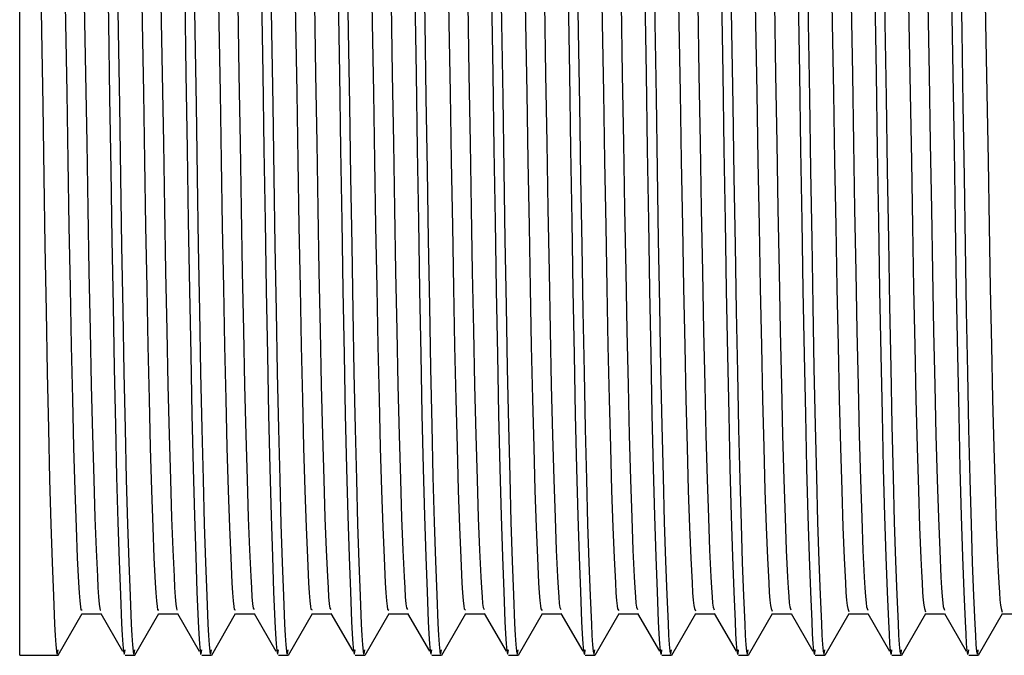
# Model space of a CAD drawing. Header units: millimetres. Extents: x 262469 to 275208, y -32539 to 9411.
# Tile 256 of 256: x 269073.01 to 269077.2, y -13385.32 to -13382.61. Entities that reach past the tile are written whole.
import ezdxf

# ---------------------------------------------------------------- set-up
doc = ezdxf.new("R2010")
doc.units = ezdxf.units.MM
doc.header["$LTSCALE"] = 100
doc.layers.add('$ IE_TELETECHNIKA', color=5, linetype='Continuous', lineweight=30)

msp = doc.modelspace()

# ---------------------------------------------------------------- linework, layer by layer
at = {"layer": '$ IE_TELETECHNIKA', "color": 7, "linetype": 'Continuous'}
for p, q in [((269073.0116, -13385.3158), (269073.0116, -13378.6198)), ((269073.1761, -13385.3148), (269073.2782, -13385.138)), ((269073.2718, -13385.1207), (269073.277, -13385.1217)), ((269073.277, -13385.1391), (269073.358, -13385.1391)), ((269073.3574, -13385.1379), (269073.4499, -13385.2983)), ((269073.5027, -13385.3148), (269073.6048, -13385.138)), ((269073.6036, -13385.1391), (269073.6846, -13385.1391)), ((269073.6839, -13385.1379), (269073.7765, -13385.2983)), ((269073.8293, -13385.3148), (269073.9314, -13385.138)), ((269073.9301, -13385.1391), (269074.0111, -13385.1391)), ((269074.0105, -13385.1379), (269074.1031, -13385.2983)), ((269074.1558, -13385.3148), (269074.258, -13385.138)), ((269074.2567, -13385.1391), (269074.3377, -13385.1391)), ((269074.3371, -13385.1379), (269074.4297, -13385.2983)), ((269074.4824, -13385.3148), (269074.5845, -13385.138)), ((269074.5833, -13385.1391), (269074.6643, -13385.1391)), ((269074.6636, -13385.1379), (269074.7562, -13385.2983)), ((269074.809, -13385.3148), (269074.9111, -13385.138)), ((269074.9098, -13385.1391), (269074.9909, -13385.1391)), ((269074.9902, -13385.1379), (269075.0828, -13385.2983)), ((269075.1355, -13385.3148), (269075.2376, -13385.138)), ((269075.2364, -13385.1391), (269075.3174, -13385.1391)), ((269075.3168, -13385.1379), (269075.4094, -13385.2983)), ((269075.4621, -13385.3148), (269075.5642, -13385.138)), ((269075.563, -13385.1391), (269075.644, -13385.1391)), ((269075.6433, -13385.1379), (269075.736, -13385.2983)), ((269075.7887, -13385.3148), (269075.8908, -13385.138)), ((269075.8896, -13385.1391), (269075.9706, -13385.1391)), ((269075.9699, -13385.1379), (269076.0625, -13385.2983)), ((269076.1152, -13385.3148), (269076.2173, -13385.138)), ((269076.2161, -13385.1391), (269076.2972, -13385.1391)), ((269076.2965, -13385.1379), (269076.3891, -13385.2983)), ((269076.4418, -13385.3148), (269076.5439, -13385.138)), ((269076.5427, -13385.1391), (269076.6237, -13385.1391)), ((269076.6231, -13385.1379), (269076.7157, -13385.2983)), ((269076.7684, -13385.3148), (269076.8705, -13385.138)), ((269076.8693, -13385.1391), (269076.9503, -13385.1391)), ((269076.9496, -13385.1379), (269077.0422, -13385.2983)), ((269077.095, -13385.3148), (269077.1971, -13385.138)), ((269077.1958, -13385.1391), (269077.2769, -13385.1391)), ((269073.0116, -13385.3158), (269073.175, -13385.3158)), ((269073.4608, -13385.3158), (269073.5016, -13385.3158)), ((269073.7873, -13385.3158), (269073.8282, -13385.3158)), ((269074.1139, -13385.3158), (269074.1547, -13385.3158)), ((269074.4405, -13385.3158), (269074.4813, -13385.3158)), ((269074.7671, -13385.3158), (269074.8079, -13385.3158)), ((269075.0936, -13385.3158), (269075.1344, -13385.3158)), ((269075.4202, -13385.3158), (269075.461, -13385.3158)), ((269075.7468, -13385.3158), (269075.7876, -13385.3158)), ((269076.0733, -13385.3158), (269076.1141, -13385.3158)), ((269076.3999, -13385.3158), (269076.4407, -13385.3158)), ((269076.7265, -13385.3158), (269076.7673, -13385.3158)), ((269077.0531, -13385.3158), (269077.0939, -13385.3158))]:
    msp.add_line(p, q, dxfattribs=at)
for points in [[(269073.379, -13381.9675), (269073.3897, -13382.6208), (269073.3948, -13382.9394), (269073.3997, -13383.2484), (269073.4046, -13383.5453), (269073.4094, -13383.8274), (269073.4143, -13384.0922), (269073.4194, -13384.3361), (269073.4246, -13384.5556), (269073.4299, -13384.7482), (269073.4352, -13384.9149), (269073.4406, -13385.0584), (269073.4458, -13385.18), (269073.4484, -13385.2298), (269073.4509, -13385.2697), (269073.4534, -13385.2975), (269073.4559, -13385.3111), (269073.4583, -13385.3086), (269073.4608, -13385.2925)], [(269074.7262, -13381.9675), (269074.7368, -13382.6208), (269074.7419, -13382.9394), (269074.7468, -13383.2484), (269074.7517, -13383.5453), (269074.7565, -13383.8274), (269074.7614, -13384.0922), (269074.7665, -13384.3361), (269074.7717, -13384.5556), (269074.777, -13384.7482), (269074.7823, -13384.9149), (269074.7877, -13385.0584), (269074.7929, -13385.18), (269074.7955, -13385.2298), (269074.798, -13385.2697), (269074.8005, -13385.2975), (269074.803, -13385.3111), (269074.8054, -13385.3086), (269074.8079, -13385.2925)], [(269075.0527, -13381.9675), (269075.0634, -13382.6208), (269075.0685, -13382.9394), (269075.0734, -13383.2484), (269075.0782, -13383.5453), (269075.0831, -13383.8274), (269075.088, -13384.0922), (269075.0931, -13384.3361), (269075.0983, -13384.5556), (269075.1036, -13384.7482), (269075.1089, -13384.9149), (269075.1142, -13385.0584), (269075.1195, -13385.18), (269075.122, -13385.2298), (269075.1246, -13385.2697), (269075.1271, -13385.2975), (269075.1296, -13385.3111), (269075.132, -13385.3086), (269075.1344, -13385.2925)], [(269075.7059, -13381.9675), (269075.7165, -13382.6208), (269075.7216, -13382.9394), (269075.7266, -13383.2484), (269075.7314, -13383.5453), (269075.7362, -13383.8274), (269075.7412, -13384.0922), (269075.7462, -13384.3361), (269075.7514, -13384.5556), (269075.7567, -13384.7482), (269075.7621, -13384.9149), (269075.7674, -13385.0584), (269075.7726, -13385.18), (269075.7752, -13385.2298), (269075.7777, -13385.2697), (269075.7802, -13385.2975), (269075.7827, -13385.3111), (269075.7851, -13385.3086), (269075.7876, -13385.2925)], [(269076.359, -13381.9675), (269076.3697, -13382.6208), (269076.3748, -13382.9394), (269076.3797, -13383.2484), (269076.3845, -13383.5453), (269076.3893, -13383.8274), (269076.3943, -13384.0922), (269076.3994, -13384.3361), (269076.4046, -13384.5556), (269076.4099, -13384.7482), (269076.4152, -13384.9149), (269076.4205, -13385.0584), (269076.4258, -13385.18), (269076.4283, -13385.2298), (269076.4308, -13385.2697), (269076.4334, -13385.2975), (269076.4358, -13385.3111), (269076.4383, -13385.3086), (269076.4407, -13385.2925)], [(269076.6856, -13381.9675), (269076.6962, -13382.6208), (269076.7014, -13382.9394), (269076.7063, -13383.2484), (269076.7111, -13383.5453), (269076.7159, -13383.8274), (269076.7209, -13384.0922), (269076.7259, -13384.3361), (269076.7311, -13384.5556), (269076.7364, -13384.7482), (269076.7418, -13384.9149), (269076.7471, -13385.0584), (269076.7523, -13385.18), (269076.7549, -13385.2298), (269076.7574, -13385.2697), (269076.7599, -13385.2975), (269076.7624, -13385.3111), (269076.7649, -13385.3086), (269076.7673, -13385.2925)], [(269073.094, -13382.0093), (269073.1045, -13382.6566), (269073.1096, -13382.9718), (269073.1145, -13383.2773), (269073.1192, -13383.5706), (269073.124, -13383.8492), (269073.1289, -13384.1104), (269073.134, -13384.3508), (269073.1391, -13384.5671), (269073.1444, -13384.7567), (269073.1497, -13384.9211), (269073.155, -13385.0626), (269073.1602, -13385.1826), (269073.1627, -13385.2316), (269073.1652, -13385.2708), (269073.1677, -13385.298), (269073.1702, -13385.3112), (269073.1726, -13385.3086), (269073.175, -13385.2925)], [(269073.196, -13382.0077), (269073.2066, -13382.6207), (269073.2117, -13382.9194), (269073.2166, -13383.2091), (269073.2214, -13383.487), (269073.2261, -13383.7504), (269073.231, -13383.9969), (269073.236, -13384.2243), (269073.2412, -13384.4306), (269073.2465, -13384.6133), (269073.2518, -13384.7698), (269073.257, -13384.9002), (269073.2623, -13385.0062), (269073.2648, -13385.0494), (269073.2674, -13385.0842), (269073.2699, -13385.1091), (269073.2723, -13385.1225), (269073.277, -13385.1217)], [(269073.4205, -13382.0095), (269073.4311, -13382.6568), (269073.4362, -13382.972), (269073.441, -13383.2774), (269073.4458, -13383.5707), (269073.4506, -13383.8493), (269073.4555, -13384.1104), (269073.4606, -13384.3509), (269073.4657, -13384.5671), (269073.471, -13384.7568), (269073.4763, -13384.9211), (269073.4816, -13385.0626), (269073.4867, -13385.1826), (269073.4893, -13385.2316), (269073.4918, -13385.2708), (269073.4943, -13385.298), (269073.4967, -13385.3112), (269073.4992, -13385.3086), (269073.5016, -13385.2925)], [(269073.5226, -13382.0081), (269073.5331, -13382.6211), (269073.5383, -13382.9198), (269073.5432, -13383.2094), (269073.5479, -13383.4872), (269073.5527, -13383.7507), (269073.5575, -13383.9971), (269073.5626, -13384.2245), (269073.5678, -13384.4308), (269073.573, -13384.6133), (269073.5783, -13384.7699), (269073.5836, -13384.9004), (269073.5888, -13385.0065), (269073.5914, -13385.0495), (269073.5939, -13385.084), (269073.5964, -13385.1085), (269073.5988, -13385.1216), (269073.6035, -13385.1219)], [(269073.7471, -13382.0094), (269073.7577, -13382.6567), (269073.7627, -13382.9719), (269073.7676, -13383.2774), (269073.7724, -13383.5706), (269073.7772, -13383.8492), (269073.7821, -13384.1104), (269073.7871, -13384.3508), (269073.7923, -13384.5671), (269073.7975, -13384.7567), (269073.8028, -13384.9211), (269073.8081, -13385.0626), (269073.8133, -13385.1826), (269073.8158, -13385.2316), (269073.8184, -13385.2708), (269073.8208, -13385.298), (269073.8233, -13385.3112), (269073.8257, -13385.3086), (269073.8282, -13385.2925)], [(269073.8492, -13382.0085), (269073.8597, -13382.6215), (269073.8648, -13382.9201), (269073.8698, -13383.2097), (269073.8745, -13383.4875), (269073.8792, -13383.7508), (269073.8841, -13383.9973), (269073.8892, -13384.2247), (269073.8943, -13384.4309), (269073.8996, -13384.6134), (269073.9049, -13384.7699), (269073.9102, -13384.9006), (269073.9154, -13385.0067), (269073.918, -13385.0495), (269073.9205, -13385.0837), (269073.923, -13385.1079), (269073.9254, -13385.1208), (269073.9301, -13385.1221)], [(269074.0737, -13382.0094), (269074.0843, -13382.6567), (269074.0893, -13382.9719), (269074.0942, -13383.2774), (269074.0989, -13383.5706), (269074.1037, -13383.8492), (269074.1087, -13384.1104), (269074.1137, -13384.3508), (269074.1188, -13384.5671), (269074.1241, -13384.7567), (269074.1294, -13384.9211), (269074.1347, -13385.0626), (269074.1399, -13385.1826), (269074.1424, -13385.2316), (269074.1449, -13385.2708), (269074.1474, -13385.298), (269074.1499, -13385.3112), (269074.1523, -13385.3086), (269074.1547, -13385.2925)], [(269074.1757, -13382.0075), (269074.1863, -13382.6206), (269074.1914, -13382.9193), (269074.1963, -13383.209), (269074.2011, -13383.4869), (269074.2058, -13383.7503), (269074.2107, -13383.9969), (269074.2157, -13384.2243), (269074.2209, -13384.4306), (269074.2262, -13384.6131), (269074.2315, -13384.7697), (269074.2368, -13384.9006), (269074.242, -13385.0068), (269074.2445, -13385.0495), (269074.2471, -13385.0834), (269074.2495, -13385.1073), (269074.252, -13385.1199), (269074.2567, -13385.1225)], [(269074.4003, -13382.0093), (269074.4108, -13382.6566), (269074.4159, -13382.9718), (269074.4207, -13383.2773), (269074.4255, -13383.5706), (269074.4303, -13383.8492), (269074.4352, -13384.1104), (269074.4403, -13384.3508), (269074.4454, -13384.5671), (269074.4507, -13384.7567), (269074.456, -13384.9211), (269074.4613, -13385.0626), (269074.4664, -13385.1826), (269074.469, -13385.2316), (269074.4715, -13385.2708), (269074.474, -13385.298), (269074.4764, -13385.3112), (269074.4789, -13385.3086), (269074.4813, -13385.2925)], [(269074.5023, -13382.0081), (269074.5129, -13382.6211), (269074.518, -13382.9198), (269074.5229, -13383.2094), (269074.5276, -13383.4872), (269074.5324, -13383.7506), (269074.5373, -13383.9971), (269074.5423, -13384.2246), (269074.5475, -13384.4308), (269074.5528, -13384.6132), (269074.5581, -13384.7698), (269074.5633, -13384.9008), (269074.5685, -13385.007), (269074.5711, -13385.0495), (269074.5737, -13385.0831), (269074.5761, -13385.1067), (269074.5785, -13385.1192), (269074.5833, -13385.123)], [(269074.8289, -13382.0084), (269074.8394, -13382.6214), (269074.8446, -13382.92), (269074.8495, -13383.2096), (269074.8542, -13383.4874), (269074.859, -13383.7508), (269074.8639, -13383.9973), (269074.8689, -13384.2247), (269074.8741, -13384.4309), (269074.8793, -13384.6132), (269074.8846, -13384.7698), (269074.8899, -13384.901), (269074.8951, -13385.0072), (269074.8977, -13385.0494), (269074.9002, -13385.0828), (269074.9027, -13385.106), (269074.9051, -13385.1185), (269074.9098, -13385.1236)], [(269075.1555, -13382.0089), (269075.166, -13382.6218), (269075.1711, -13382.9204), (269075.176, -13383.2099), (269075.1808, -13383.4877), (269075.1855, -13383.751), (269075.1904, -13383.9975), (269075.1954, -13384.2249), (269075.2006, -13384.431), (269075.2059, -13384.6133), (269075.2112, -13384.7699), (269075.2165, -13384.9012), (269075.2217, -13385.0073), (269075.2243, -13385.0493), (269075.2268, -13385.0824), (269075.2293, -13385.1054), (269075.2317, -13385.118), (269075.2364, -13385.1243)], [(269075.38, -13382.0093), (269075.3905, -13382.6566), (269075.3956, -13382.9718), (269075.4005, -13383.2773), (269075.4052, -13383.5706), (269075.41, -13383.8492), (269075.4149, -13384.1103), (269075.42, -13384.3508), (269075.4251, -13384.5671), (269075.4304, -13384.7567), (269075.4357, -13384.9211), (269075.441, -13385.0626), (269075.4462, -13385.1826), (269075.4487, -13385.2316), (269075.4512, -13385.2708), (269075.4537, -13385.298), (269075.4562, -13385.3112), (269075.4586, -13385.3086), (269075.461, -13385.2925)], [(269075.482, -13382.0078), (269075.4926, -13382.6209), (269075.4977, -13382.9196), (269075.5026, -13383.2092), (269075.5074, -13383.4871), (269075.5121, -13383.7505), (269075.517, -13383.9971), (269075.522, -13384.2246), (269075.5272, -13384.4307), (269075.5325, -13384.6131), (269075.5378, -13384.7698), (269075.543, -13384.9012), (269075.5483, -13385.0073), (269075.5508, -13385.0491), (269075.5534, -13385.082), (269075.5558, -13385.1048), (269075.5582, -13385.1175), (269075.5629, -13385.1252)], [(269075.8086, -13382.0083), (269075.8191, -13382.6213), (269075.8243, -13382.9199), (269075.8292, -13383.2096), (269075.8339, -13383.4874), (269075.8387, -13383.7508), (269075.8436, -13383.9973), (269075.8486, -13384.2247), (269075.8538, -13384.4308), (269075.859, -13384.6131), (269075.8643, -13384.7699), (269075.8696, -13384.9014), (269075.8748, -13385.0074), (269075.8774, -13385.049), (269075.8799, -13385.0816), (269075.8824, -13385.1041), (269075.8848, -13385.117), (269075.8895, -13385.1262)], [(269076.0331, -13382.0093), (269076.0437, -13382.6566), (269076.0487, -13382.9718), (269076.0536, -13383.2773), (269076.0584, -13383.5706), (269076.0632, -13383.8492), (269076.0681, -13384.1104), (269076.0731, -13384.3508), (269076.0783, -13384.5671), (269076.0835, -13384.7567), (269076.0888, -13384.9211), (269076.0941, -13385.0626), (269076.0993, -13385.1826), (269076.1019, -13385.2316), (269076.1044, -13385.2708), (269076.1069, -13385.298), (269076.1093, -13385.3112), (269076.1117, -13385.3086), (269076.1141, -13385.2925)], [(269076.1352, -13382.0087), (269076.1457, -13382.6217), (269076.1508, -13382.9203), (269076.1557, -13383.2098), (269076.1605, -13383.4876), (269076.1653, -13383.751), (269076.1701, -13383.9975), (269076.1752, -13384.2249), (269076.1803, -13384.4309), (269076.1856, -13384.6132), (269076.1909, -13384.77), (269076.1962, -13384.9016), (269076.2014, -13385.0074), (269076.204, -13385.0488), (269076.2065, -13385.0812), (269076.209, -13385.1036), (269076.2114, -13385.1167), (269076.2161, -13385.1273)], [(269076.4618, -13382.0091), (269076.4723, -13382.622), (269076.4774, -13382.9205), (269076.4823, -13383.2101), (269076.4871, -13383.4878), (269076.4919, -13383.7512), (269076.4967, -13383.9976), (269076.5017, -13384.225), (269076.5069, -13384.431), (269076.5122, -13384.6132), (269076.5175, -13384.77), (269076.5228, -13384.9018), (269076.528, -13385.0074), (269076.5306, -13385.0486), (269076.5331, -13385.0808), (269076.5355, -13385.103), (269076.538, -13385.1165), (269076.5427, -13385.1285)], [(269076.7883, -13382.0095), (269076.7989, -13382.6223), (269076.804, -13382.9209), (269076.8089, -13383.2104), (269076.8137, -13383.4881), (269076.8185, -13383.7514), (269076.8233, -13383.9978), (269076.8283, -13384.2252), (269076.8335, -13384.4311), (269076.8388, -13384.6132), (269076.8441, -13384.7701), (269076.8494, -13384.902), (269076.852, -13384.9583), (269076.8546, -13385.0074), (269076.8571, -13385.0484), (269076.8597, -13385.0804), (269076.8621, -13385.1025), (269076.8645, -13385.1163), (269076.8692, -13385.1299)], [(269077.0128, -13382.0093), (269077.0234, -13382.6566), (269077.0285, -13382.9718), (269077.0333, -13383.2773), (269077.0381, -13383.5706), (269077.0429, -13383.8492), (269077.0478, -13384.1103), (269077.0528, -13384.3508), (269077.058, -13384.5671), (269077.0632, -13384.7567), (269077.0685, -13384.9211), (269077.0738, -13385.0626), (269077.079, -13385.1826), (269077.0816, -13385.2316), (269077.0841, -13385.2708), (269077.0866, -13385.298), (269077.089, -13385.3112), (269077.0915, -13385.3086), (269077.0939, -13385.2925)], [(269077.1149, -13382.0084), (269077.1254, -13382.6214), (269077.1305, -13382.92), (269077.1355, -13383.2096), (269077.1402, -13383.4874), (269077.145, -13383.7508), (269077.1498, -13383.9973), (269077.1549, -13384.2248), (269077.16, -13384.4308), (269077.1653, -13384.613), (269077.1706, -13384.77), (269077.1759, -13384.902), (269077.1785, -13384.9583), (269077.1811, -13385.0073), (269077.1837, -13385.0481), (269077.1862, -13385.0799), (269077.1887, -13385.1021), (269077.1911, -13385.1163), (269077.1958, -13385.1314)], [(269073.7145, -13382.5102), (269073.7198, -13382.8392), (269073.7249, -13383.159), (269073.7298, -13383.4669), (269073.7348, -13383.76), (269073.7398, -13384.0357), (269073.745, -13384.2902), (269073.7503, -13384.52), (269073.7557, -13384.7217), (269073.7612, -13384.8959), (269073.7666, -13385.0454), (269073.772, -13385.172), (269073.7746, -13385.2242), (269073.7772, -13385.2663), (269073.7798, -13385.2959), (269073.7823, -13385.3108), (269073.7848, -13385.3089), (269073.7873, -13385.2925)], [(269074.041, -13382.5102), (269074.0464, -13382.8391), (269074.0515, -13383.159), (269074.0564, -13383.4669), (269074.0613, -13383.76), (269074.0664, -13384.0356), (269074.0715, -13384.2902), (269074.0768, -13384.52), (269074.0823, -13384.7217), (269074.0877, -13384.8959), (269074.0932, -13385.0454), (269074.0985, -13385.172), (269074.1012, -13385.2242), (269074.1038, -13385.2663), (269074.1063, -13385.2959), (269074.1089, -13385.3108), (269074.1114, -13385.3089), (269074.1139, -13385.2925)], [(269074.3676, -13382.5102), (269074.3729, -13382.8392), (269074.378, -13383.159), (269074.383, -13383.4669), (269074.3879, -13383.76), (269074.393, -13384.0357), (269074.3981, -13384.2902), (269074.4034, -13384.52), (269074.4088, -13384.7217), (269074.4143, -13384.8959), (269074.4198, -13385.0454), (269074.4251, -13385.172), (269074.4278, -13385.2242), (269074.4304, -13385.2663), (269074.4329, -13385.2959), (269074.4355, -13385.3108), (269074.438, -13385.3089), (269074.4405, -13385.2925)], [(269074.6942, -13382.5102), (269074.6995, -13382.8392), (269074.7046, -13383.159), (269074.7096, -13383.4669), (269074.7145, -13383.76), (269074.7195, -13384.0357), (269074.7247, -13384.2902), (269074.73, -13384.52), (269074.7354, -13384.7217), (269074.7409, -13384.8959), (269074.7463, -13385.0454), (269074.7517, -13385.172), (269074.7543, -13385.2242), (269074.7569, -13385.2663), (269074.7595, -13385.2959), (269074.762, -13385.3108), (269074.7646, -13385.3089), (269074.7671, -13385.2925)], [(269075.0208, -13382.5102), (269075.0261, -13382.8392), (269075.0312, -13383.159), (269075.0361, -13383.4669), (269075.041, -13383.7601), (269075.0461, -13384.0357), (269075.0513, -13384.2902), (269075.0566, -13384.52), (269075.062, -13384.7217), (269075.0675, -13384.8959), (269075.0729, -13385.0454), (269075.0783, -13385.172), (269075.0809, -13385.2242), (269075.0835, -13385.2663), (269075.0861, -13385.2959), (269075.0886, -13385.3108), (269075.0911, -13385.3089), (269075.0936, -13385.2925)], [(269075.3473, -13382.5102), (269075.3526, -13382.8392), (269075.3577, -13383.159), (269075.3627, -13383.4669), (269075.3676, -13383.76), (269075.3727, -13384.0357), (269075.3778, -13384.2902), (269075.3831, -13384.52), (269075.3885, -13384.7217), (269075.394, -13384.8959), (269075.3995, -13385.0454), (269075.4048, -13385.172), (269075.4075, -13385.2242), (269075.4101, -13385.2663), (269075.4127, -13385.2959), (269075.4152, -13385.3108), (269075.4177, -13385.3089), (269075.4202, -13385.2925)], [(269075.6739, -13382.5102), (269075.6792, -13382.8391), (269075.6843, -13383.159), (269075.6893, -13383.4669), (269075.6942, -13383.76), (269075.6992, -13384.0356), (269075.7044, -13384.2902), (269075.7097, -13384.52), (269075.7151, -13384.7217), (269075.7206, -13384.8959), (269075.7261, -13385.0454), (269075.7314, -13385.172), (269075.734, -13385.2242), (269075.7366, -13385.2663), (269075.7392, -13385.2959), (269075.7418, -13385.3108), (269075.7443, -13385.3089), (269075.7468, -13385.2925)], [(269076.0005, -13382.5102), (269076.0058, -13382.8392), (269076.0109, -13383.159), (269076.0158, -13383.4669), (269076.0208, -13383.76), (269076.0258, -13384.0357), (269076.031, -13384.2902), (269076.0363, -13384.52), (269076.0417, -13384.7217), (269076.0472, -13384.8959), (269076.0526, -13385.0454), (269076.058, -13385.172), (269076.0606, -13385.2242), (269076.0632, -13385.2663), (269076.0658, -13385.2959), (269076.0683, -13385.3108), (269076.0708, -13385.3089), (269076.0733, -13385.2925)], [(269076.327, -13382.5102), (269076.3323, -13382.8391), (269076.3374, -13383.159), (269076.3424, -13383.4669), (269076.3473, -13383.76), (269076.3524, -13384.0356), (269076.3575, -13384.2902), (269076.3628, -13384.52), (269076.3682, -13384.7217), (269076.3737, -13384.8959), (269076.3792, -13385.0454), (269076.3846, -13385.172), (269076.3872, -13385.2242), (269076.3898, -13385.2663), (269076.3924, -13385.2959), (269076.3949, -13385.3108), (269076.3974, -13385.3089), (269076.3999, -13385.2925)], [(269076.6536, -13382.5102), (269076.6589, -13382.8392), (269076.664, -13383.159), (269076.669, -13383.4669), (269076.6739, -13383.76), (269076.6789, -13384.0357), (269076.6841, -13384.2902), (269076.6894, -13384.52), (269076.6948, -13384.7217), (269076.7003, -13384.8959), (269076.7058, -13385.0454), (269076.7111, -13385.172), (269076.7138, -13385.2242), (269076.7164, -13385.2663), (269076.7189, -13385.2959), (269076.7215, -13385.3108), (269076.724, -13385.3089), (269076.7265, -13385.2925)], [(269076.9802, -13382.5102), (269076.9855, -13382.8392), (269076.9906, -13383.159), (269076.9955, -13383.4669), (269077.0005, -13383.76), (269077.0055, -13384.0357), (269077.0107, -13384.2902), (269077.016, -13384.52), (269077.0214, -13384.7217), (269077.0269, -13384.8959), (269077.0323, -13385.0454), (269077.0377, -13385.172), (269077.0403, -13385.2242), (269077.0429, -13385.2663), (269077.0455, -13385.2959), (269077.048, -13385.3108), (269077.0506, -13385.3089), (269077.0531, -13385.2925)], [(269073.2868, -13382.5398), (269073.292, -13382.8402), (269073.297, -13383.1324), (269073.3017, -13383.4135), (269073.3064, -13383.681), (269073.3113, -13383.9321), (269073.3163, -13384.1647), (269073.3214, -13384.3769), (269073.3267, -13384.5662), (269073.332, -13384.7298), (269073.3372, -13384.8668), (269073.3425, -13384.9796), (269073.3451, -13385.0273), (269073.3476, -13385.0674), (269073.3501, -13385.098), (269073.3526, -13385.1171), (269073.355, -13385.1235), (269073.3573, -13385.1215)], [(269073.6134, -13382.5397), (269073.6186, -13382.8402), (269073.6235, -13383.1324), (269073.6283, -13383.4135), (269073.633, -13383.681), (269073.6379, -13383.9321), (269073.6429, -13384.1648), (269073.648, -13384.377), (269073.6533, -13384.5662), (269073.6585, -13384.7297), (269073.6638, -13384.8669), (269073.6691, -13384.98), (269073.6716, -13385.0276), (269073.6742, -13385.0673), (269073.6767, -13385.0975), (269073.6792, -13385.1162), (269073.6815, -13385.1224), (269073.6839, -13385.121)], [(269073.94, -13382.5398), (269073.9451, -13382.8402), (269073.9501, -13383.1325), (269073.9549, -13383.4136), (269073.9596, -13383.6811), (269073.9644, -13383.9322), (269073.9694, -13384.1649), (269073.9746, -13384.3771), (269073.9798, -13384.5663), (269073.9851, -13384.7297), (269073.9904, -13384.8671), (269073.9956, -13384.9803), (269073.9982, -13385.0278), (269074.0008, -13385.0673), (269074.0033, -13385.097), (269074.0057, -13385.1153), (269074.0105, -13385.1208)], [(269074.2665, -13382.5399), (269074.2717, -13382.8403), (269074.2767, -13383.1326), (269074.2814, -13383.4137), (269074.2862, -13383.6812), (269074.291, -13383.9323), (269074.296, -13384.165), (269074.3011, -13384.3772), (269074.3064, -13384.5663), (269074.3117, -13384.7297), (269074.317, -13384.8672), (269074.3222, -13384.9807), (269074.3248, -13385.028), (269074.3274, -13385.0671), (269074.3299, -13385.0965), (269074.3323, -13385.1143), (269074.337, -13385.1206)], [(269074.5931, -13382.54), (269074.5983, -13382.8404), (269074.6032, -13383.1327), (269074.608, -13383.4138), (269074.6127, -13383.6813), (269074.6176, -13383.9324), (269074.6226, -13384.1651), (269074.6277, -13384.3773), (269074.633, -13384.5664), (269074.6383, -13384.7298), (269074.6435, -13384.8674), (269074.6488, -13384.981), (269074.6514, -13385.0281), (269074.6539, -13385.067), (269074.6564, -13385.0959), (269074.6589, -13385.1134), (269074.6636, -13385.1206)], [(269074.9197, -13382.5401), (269074.9248, -13382.8406), (269074.9298, -13383.1328), (269074.9346, -13383.4139), (269074.9393, -13383.6814), (269074.9442, -13383.9325), (269074.9491, -13384.1653), (269074.9543, -13384.3774), (269074.9595, -13384.5664), (269074.9648, -13384.7298), (269074.9701, -13384.8676), (269074.9754, -13384.9813), (269074.978, -13385.0282), (269074.9805, -13385.0668), (269074.983, -13385.0953), (269074.9854, -13385.1125), (269074.9902, -13385.1207)], [(269075.2462, -13382.5402), (269075.2514, -13382.8407), (269075.2564, -13383.1329), (269075.2612, -13383.4141), (269075.2659, -13383.6815), (269075.2707, -13383.9326), (269075.2757, -13384.1654), (269075.2809, -13384.3775), (269075.2861, -13384.5664), (269075.2914, -13384.7298), (269075.2967, -13384.8678), (269075.3019, -13384.9816), (269075.3045, -13385.0283), (269075.3071, -13385.0665), (269075.3096, -13385.0948), (269075.312, -13385.1116), (269075.3167, -13385.1209)], [(269075.5728, -13382.5403), (269075.578, -13382.8408), (269075.583, -13383.133), (269075.5877, -13383.4142), (269075.5925, -13383.6816), (269075.5973, -13383.9328), (269075.6023, -13384.1655), (269075.6074, -13384.3776), (269075.6127, -13384.5665), (269075.618, -13384.7299), (269075.6233, -13384.868), (269075.6285, -13384.9818), (269075.6311, -13385.0284), (269075.6337, -13385.0663), (269075.6362, -13385.0942), (269075.6386, -13385.1108), (269075.6433, -13385.1213)], [(269075.8994, -13382.5404), (269075.9046, -13382.8409), (269075.9095, -13383.1331), (269075.9143, -13383.4143), (269075.919, -13383.6817), (269075.9239, -13383.9329), (269075.9289, -13384.1656), (269075.934, -13384.3777), (269075.9393, -13384.5665), (269075.9446, -13384.73), (269075.9498, -13384.8682), (269075.9551, -13384.982), (269075.9577, -13385.0284), (269075.9602, -13385.066), (269075.9627, -13385.0935), (269075.9651, -13385.1101), (269075.9699, -13385.1217)], [(269076.226, -13382.5405), (269076.2311, -13382.841), (269076.2361, -13383.1333), (269076.2409, -13383.4144), (269076.2456, -13383.6818), (269076.2505, -13383.933), (269076.2554, -13384.1658), (269076.2606, -13384.3778), (269076.2658, -13384.5666), (269076.2711, -13384.73), (269076.2764, -13384.8684), (269076.2817, -13384.9822), (269076.2843, -13385.0283), (269076.2868, -13385.0657), (269076.2893, -13385.0929), (269076.2917, -13385.1094), (269076.2964, -13385.1223)], [(269076.5525, -13382.5406), (269076.5577, -13382.8412), (269076.5627, -13383.1334), (269076.5675, -13383.4145), (269076.5722, -13383.682), (269076.577, -13383.9331), (269076.582, -13384.1659), (269076.5872, -13384.3779), (269076.5924, -13384.5666), (269076.5977, -13384.7301), (269076.603, -13384.8686), (269076.6082, -13384.9824), (269076.6108, -13385.0283), (269076.6134, -13385.0653), (269076.6159, -13385.0923), (269076.6183, -13385.1088), (269076.623, -13385.1231)], [(269076.8791, -13382.5408), (269076.8843, -13382.8413), (269076.8892, -13383.1335), (269076.8941, -13383.4147), (269076.8988, -13383.6821), (269076.9036, -13383.9333), (269076.9086, -13384.166), (269076.9137, -13384.378), (269076.919, -13384.5667), (269076.9243, -13384.7302), (269076.9296, -13384.8689), (269076.9348, -13384.9825), (269076.9374, -13385.0282), (269076.9399, -13385.065), (269076.9424, -13385.0917), (269076.9448, -13385.1083), (269076.9496, -13385.1239)]]:
    msp.add_lwpolyline(points, dxfattribs=at)

doc.saveas('drawing.dxf')
